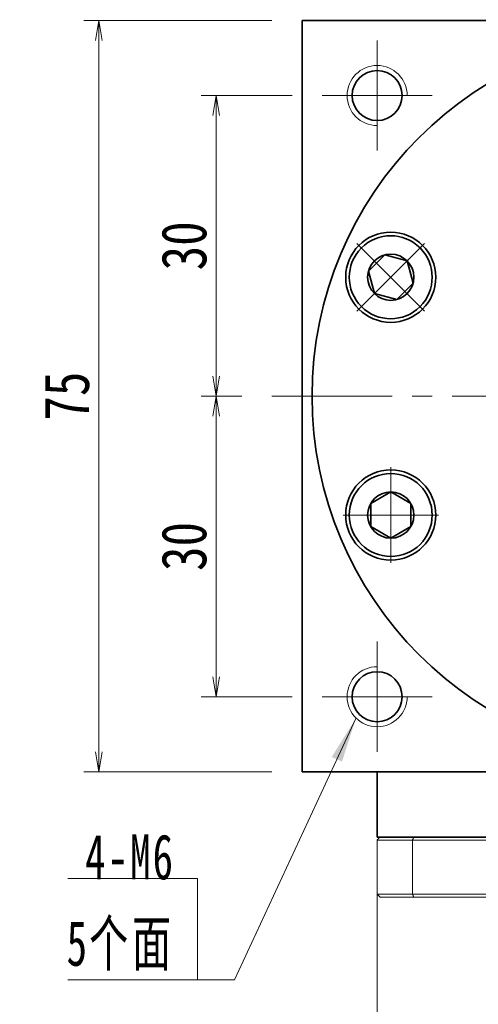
# Model space of a CAD drawing. Header units: millimetres. Extents: x 5 to 545, y 1 to 369.
# Tile 5 of 7: x 267 to 313, y 221 to 319. Entities that reach past the tile are written whole.
import ezdxf

# ---------------------------------------------------------------- set-up
doc = ezdxf.new("R2010")
doc.units = ezdxf.units.MM
doc.set_wipeout_variables(frame=1)
doc.linetypes.add('点画线', pattern=[18, 12, -2, 2, -2])
for name, color, linetype, lineweight in [('EB0_1', 7, 'Continuous', 35), ('中心线层', 1, '点画线', 18), ('尺寸线层', 3, 'Continuous', 18), ('粗实线层', 7, 'Continuous', 35)]:
    doc.layers.add(name, color=color, linetype=linetype, lineweight=lineweight)
doc.styles.add('宋体', font='SimSun.ttf', dxfattribs={"width": 0.8})
doc.styles.add('标准', font='txt', dxfattribs={"width": 0.667})
doc.dimstyles.new('A水平标注$0', dxfattribs={"dimtxt": 3.5, "dimasz": 2, "dimexe": 1.5, "dimexo": 3, "dimgap": 1.1, "dimtad": 1, "dimtoh": 1, "dimdec": 4, "dimdsep": 46, "dimtxsty": '宋体', "dimblk": 'OPEN', "dimcen": 3, "dimclrd": 3, "dimclre": 3, "dimclrt": 6, "dimadec": 0, "dimazin": 0, "dimtm": 1e-09, "dimtfac": 1, "dimtdec": 4, "dimtix": 1, "dimtmove": 0, "dimatfit": 3, "dimldrblk": 'OPEN', "dimfxl": 0, "dimlwd": 13, "dimlwe": 13, "dimarcsym": 0})

# ---------------------------------------------------------------- blocks, each defined once
blk = doc.blocks.new('_Open')
at = {"color": 0, "linetype": 'ByBlock', "lineweight": -2}
for p, q in [((-1, 0.167), (0, 0)), ((-1, -0.167), (0, 0)), ((0, 0), (-1, 0))]:
    blk.add_line(p, q, dxfattribs=at)
blk = doc.blocks.new('*D25')
at = {"layer": 'Defpoints', "color": 0, "transparency": 16777216}
for p in [(302.831, 325.985), (332.831, 322.392), (302.831, 317.392)]:
    blk.add_point(p, dxfattribs=at)
at = {"layer": '尺寸线层', "color": 3, "lineweight": 13, "transparency": 16777216}
for p, q in [((302.831, 320.392), (302.831, 327.485)), ((332.831, 325.392), (332.831, 327.485)), ((330.831, 325.985), (304.831, 325.985))]:
    blk.add_line(p, q, dxfattribs=at)
at = {"layer": '尺寸线层', "color": 3, "lineweight": 13, "transparency": 16777216, "xscale": 2, "yscale": 2, "zscale": 2, "rotation": 180}
blk.add_blockref('_Open', (302.831, 325.985), dxfattribs=at)
at = {"layer": '尺寸线层', "color": 3, "lineweight": 13, "transparency": 16777216, "xscale": 2, "yscale": 2, "zscale": 2}
blk.add_blockref('_Open', (332.831, 325.985), dxfattribs=at)
at = {"layer": '尺寸线层', "color": 6, "transparency": 16777216, "insert": (317.831, 329.185), "char_height": 4.5, "attachment_point": 5, "style": '宋体', "bg_fill": 3, "box_fill_scale": 1.1, "bg_fill_color": 257, "bg_fill_transparency": 0}
blk.add_mtext('30', dxfattribs=at)
blk = doc.blocks.new('*D27')
at = {"layer": 'Defpoints', "color": 0, "transparency": 16777216}
for p in [(295.331, 337.595), (295.331, 319.392), (370.331, 319.392)]:
    blk.add_point(p, dxfattribs=at)
at = {"layer": '尺寸线层', "color": 3, "lineweight": 13, "transparency": 16777216}
for p, q in [((295.331, 322.392), (295.331, 339.095)), ((370.331, 322.392), (370.331, 339.095)), ((368.331, 337.595), (297.331, 337.595))]:
    blk.add_line(p, q, dxfattribs=at)
at = {"layer": '尺寸线层', "color": 3, "lineweight": 13, "transparency": 16777216, "xscale": 2, "yscale": 2, "zscale": 2, "rotation": 180}
blk.add_blockref('_Open', (295.331, 337.595), dxfattribs=at)
at = {"layer": '尺寸线层', "color": 3, "lineweight": 13, "transparency": 16777216, "xscale": 2, "yscale": 2, "zscale": 2}
blk.add_blockref('_Open', (370.331, 337.595), dxfattribs=at)
at = {"layer": '尺寸线层', "color": 6, "transparency": 16777216, "insert": (332.831, 340.769), "char_height": 4.5, "attachment_point": 5, "style": '宋体', "bg_fill": 3, "box_fill_scale": 1.1, "bg_fill_color": 257, "bg_fill_transparency": 0}
blk.add_mtext('75', dxfattribs=at)
blk = doc.blocks.new('*D28')
at = {"layer": 'Defpoints', "color": 0, "transparency": 16777216}
for p in [(295.331, 319.392), (275.024, 244.392), (295.331, 244.392)]:
    blk.add_point(p, dxfattribs=at)
at = {"layer": '尺寸线层', "color": 3, "lineweight": 13, "transparency": 16777216}
for p, q in [((292.331, 319.392), (273.524, 319.392)), ((275.024, 317.392), (275.024, 246.392)), ((292.331, 244.392), (273.524, 244.392))]:
    blk.add_line(p, q, dxfattribs=at)
at = {"layer": '尺寸线层', "color": 3, "lineweight": 13, "transparency": 16777216, "xscale": 2, "yscale": 2, "zscale": 2}
for p, rotation in [((275.024, 319.392), 90), ((275.024, 244.392), 270)]:
    blk.add_blockref('_Open', p, dxfattribs=dict(at, rotation=rotation))
at = {"layer": '尺寸线层', "color": 6, "transparency": 16777216, "insert": (271.85, 281.892), "char_height": 4.5, "attachment_point": 5, "rotation": 90, "style": '宋体', "bg_fill": 3, "box_fill_scale": 1.1, "bg_fill_color": 257, "bg_fill_transparency": 0}
blk.add_mtext('75', dxfattribs=at)
blk = doc.blocks.new('*D29')
at = {"layer": 'Defpoints', "color": 0, "transparency": 16777216}
for p in [(297.331, 311.892), (286.758, 281.892), (292.331, 281.892)]:
    blk.add_point(p, dxfattribs=at)
at = {"layer": '尺寸线层', "color": 3, "lineweight": 13, "transparency": 16777216}
for p, q in [((294.331, 311.892), (285.258, 311.892)), ((286.758, 309.892), (286.758, 283.892)), ((289.331, 281.892), (285.258, 281.892))]:
    blk.add_line(p, q, dxfattribs=at)
at = {"layer": '尺寸线层', "color": 3, "lineweight": 13, "transparency": 16777216, "xscale": 2, "yscale": 2, "zscale": 2}
for p, rotation in [((286.758, 311.892), 90), ((286.758, 281.892), 270)]:
    blk.add_blockref('_Open', p, dxfattribs=dict(at, rotation=rotation))
at = {"layer": '尺寸线层', "color": 6, "transparency": 16777216, "insert": (283.559, 296.892), "char_height": 4.5, "attachment_point": 5, "rotation": 90, "style": '宋体', "bg_fill": 3, "box_fill_scale": 1.1, "bg_fill_color": 257, "bg_fill_transparency": 0}
blk.add_mtext('30', dxfattribs=at)
blk = doc.blocks.new('*D30')
at = {"layer": 'Defpoints', "color": 0, "transparency": 16777216}
for p in [(292.331, 281.892), (286.758, 251.892), (297.331, 251.892)]:
    blk.add_point(p, dxfattribs=at)
at = {"layer": '尺寸线层', "color": 3, "lineweight": 13, "transparency": 16777216}
for p, q in [((289.331, 281.892), (285.258, 281.892)), ((286.758, 279.892), (286.758, 253.892)), ((294.331, 251.892), (285.258, 251.892))]:
    blk.add_line(p, q, dxfattribs=at)
at = {"layer": '尺寸线层', "color": 3, "lineweight": 13, "transparency": 16777216, "xscale": 2, "yscale": 2, "zscale": 2}
for p, rotation in [((286.758, 281.892), 90), ((286.758, 251.892), 270)]:
    blk.add_blockref('_Open', p, dxfattribs=dict(at, rotation=rotation))
at = {"layer": '尺寸线层', "color": 6, "transparency": 16777216, "insert": (283.559, 266.892), "char_height": 4.5, "attachment_point": 5, "rotation": 90, "style": '宋体', "bg_fill": 3, "box_fill_scale": 1.1, "bg_fill_color": 257, "bg_fill_transparency": 0}
blk.add_mtext('30', dxfattribs=at)
blk = doc.blocks.new('*X6')
at = {"layer": '尺寸线层', "linetype": 'Continuous'}
blk.add_hatch(color=0, dxfattribs=at).paths.add_polyline_path([(15.808, 26.085), (14.42, 21.767), (13.4, 22.242)], flags=0)
at = {"layer": '尺寸线层', "color": 0, "linetype": 'Continuous'}
blk.add_line((15.808, 26.085), (3.674, 0), dxfattribs=at)
at = {"layer": '尺寸线层', "color": 0}
for p, q in [((0, 10.089), (-12.975, 10.089)), ((0, 0), (0, 10.089)), ((0, 0), (-12.975, 0)), ((3.674, 0), (0, 0))]:
    blk.add_line(p, q, dxfattribs=at)
at = {"layer": '尺寸线层', "color": 0, "insert": (-2.25, 0.9), "char_height": 4.5, "width": 19.97539, "attachment_point": 9, "line_spacing_factor": 1.15057, "style": '标准'}
blk.add_mtext('\\T1.1;4-M6\\P5个面', dxfattribs=at)
blk = doc.blocks.new('*X7')
at = {"layer": '中心线层', "linetype": '点画线', "lineweight": 18}
for p, q in [((0, -4.765), (0, 4.765)), ((-4.765, 0), (4.765, 0))]:
    blk.add_line(p, q, dxfattribs=at)
at = {"layer": '粗实线层'}
for p, q in [((-2.309, 0), (-1.155, 2)), ((-1.155, 2), (1.155, 2)), ((2.309, 0), (1.155, 2)), ((2.309, 0), (1.155, 2)), ((-2.309, 0), (-1.155, -2)), ((2.309, 0), (1.155, -2)), ((-1.155, -2), (1.155, -2))]:
    blk.add_line(p, q, dxfattribs=at)
blk.add_circle((0, 0), 2.309, dxfattribs=at)
for start, end in [(0, 180), (180, 360)]:
    blk.add_arc((0, 0), 4.14, start, end, dxfattribs=at)

msp = doc.modelspace()

# ---------------------------------------------------------------- linework, layer by layer
at = {"color": 7, "linetype": 'Continuous', "lineweight": 15}
for p, q in [((306.48682, 237.89229), (303.1307, 237.89229)), ((359.17458, 237.89229), (306.48682, 237.89229)), ((302.8307, 237.59229), (306.37319, 237.59229)), ((302.8307, 237.59229), (302.8307, 232.19229)), ((306.37319, 237.59229), (359.28821, 237.59229)), ((306.37319, 232.19229), (306.37319, 237.59229)), ((306.37319, 232.19229), (302.8307, 232.19229)), ((332.8307, 232.19229), (306.37319, 232.19229)), ((303.1307, 231.89229), (306.48682, 231.89229)), ((306.48682, 231.89229), (328.59868, 231.89229))]:
    msp.add_line(p, q, dxfattribs=at)
for points in [[(302.8307, 237.59229), (303.1307, 237.89229)], [(306.37319, 237.59229), (306.48682, 237.89229)], [(302.8307, 213.34229), (302.8307, 232.19229)], [(302.8307, 232.19229), (303.1307, 231.89229)], [(306.37319, 232.19229), (306.48682, 231.89229)]]:
    msp.add_open_spline(points, degree=1, dxfattribs=at)
at = {"layer": 'EB0_1'}
msp.add_line((362.8307, 237.89229), (302.8307, 237.89229), dxfattribs=at)
at = {"layer": '中心线层'}
for p, q in [((302.8307, 306.39229), (302.8307, 317.39229)), ((297.3307, 311.89229), (308.3307, 311.89229)), ((292.3307, 281.89229), (373.3307, 281.89229)), ((302.8307, 246.39229), (302.8307, 257.39229)), ((308.3307, 251.89229), (297.3307, 251.89229))]:
    msp.add_line(p, q, dxfattribs=at)
at = {"layer": '粗实线层'}
for p, q in [((295.3307, 319.39229), (370.3307, 319.39229)), ((295.3307, 318.49229), (295.3307, 319.39229)), ((295.3307, 319.39229), (295.3307, 244.39229)), ((295.3307, 244.39229), (370.3307, 244.39229)), ((302.8307, 237.89229), (302.8307, 244.39229))]:
    msp.add_line(p, q, dxfattribs=at)
for centre, radius in [((302.8307, 311.89229), 2.5), ((304.19043, 293.75548), 4.5), ((304.19043, 270.0291), 4.5), ((302.8307, 251.89229), 2.5)]:
    msp.add_circle(centre, radius, dxfattribs=at)
at = {"layer": '粗实线层', "lineweight": 18}
for centre, start, end in [((302.8307, 311.89229), 360, 270), ((302.8307, 251.89229), 90, 360)]:
    msp.add_arc(centre, 3, start, end, dxfattribs=at)

# ---------------------------------------------------------------- next in the draw order: dimensions: what is measured, and where the dimension line sits
at = {"layer": '尺寸线层'}
dim = msp.add_linear_dim(base=(302.8307, 325.98491), p1=(332.8307, 322.39229), p2=(302.8307, 317.39229), dimstyle='A水平标注$0', override={"dimtxt": 4.5, "dimgap": 1, "dimblk": 'Open', "dimtfill": 1, "dimtfillclr": 256}, dxfattribs=at)
dim.commit()
dim.dimension.update_dxf_attribs({"geometry": '*D25', "text_midpoint": (317.8307, 329.18463)})

# ---------------------------------------------------------------- next in the draw order: wipeouts: each hides what was drawn before it
for points in [[(307.11786, 296.6829), (307.10065, 296.7), (307.08334, 296.71701), (307.06594, 296.73391), (307.04843, 296.75071), (307.03083, 296.76741), (307.01313, 296.78401), (306.99533, 296.8005), (306.97744, 296.81688), (306.95945, 296.83316), (306.94136, 296.84934), (306.92318, 296.86541), (306.90491, 296.88137), (306.88654, 296.89723), (306.86808, 296.91297), (306.84953, 296.92861), (306.83089, 296.94414), (306.81216, 296.95956), (306.79334, 296.97487), (306.77442, 296.99007), (306.75542, 297.00516), (306.73633, 297.02014), (306.71716, 297.035), (306.69789, 297.04975), (306.67854, 297.06439), (306.65911, 297.07892), (306.63959, 297.09333), (306.61998, 297.10762), (306.6003, 297.1218), (306.58053, 297.13587), (306.56067, 297.14982), (306.56067, 297.14982), (306.40033, 297.25632), (306.23522, 297.35526), (306.06568, 297.44642), (305.89209, 297.52959), (305.71482, 297.60461), (305.53426, 297.67131), (305.35079, 297.72954), (305.16481, 297.77918), (304.97672, 297.82012), (304.78694, 297.85228), (304.59586, 297.87558), (304.40391, 297.88997), (304.2115, 297.89542), (304.01904, 297.89193), (303.82696, 297.87949), (303.63565, 297.85814), (303.44555, 297.82791), (303.25706, 297.78889), (303.07059, 297.74114), (302.88653, 297.68478), (302.7053, 297.61993), (302.52727, 297.54672), (302.35285, 297.46531), (302.18239, 297.37588), (302.01628, 297.27863), (301.85486, 297.17376), (301.69849, 297.06151), (301.54752, 296.9421), (301.40225, 296.81581), (301.26301, 296.6829), (301.26301, 296.6829), (301.1301, 296.54366), (301.00381, 296.39839), (300.8844, 296.24742), (300.77215, 296.09105), (300.66728, 295.92963), (300.57003, 295.76352), (300.4806, 295.59306), (300.39919, 295.41864), (300.32598, 295.24061), (300.26113, 295.05938), (300.20477, 294.87532), (300.15702, 294.68885), (300.118, 294.50036), (300.08777, 294.31026), (300.06642, 294.11895), (300.05398, 293.92687), (300.05049, 293.73441), (300.05594, 293.542), (300.07033, 293.35005), (300.09363, 293.15897), (300.12579, 292.96919), (300.16673, 292.7811), (300.21637, 292.59512), (300.2746, 292.41165), (300.3413, 292.23109), (300.41632, 292.05382), (300.49949, 291.88023), (300.59065, 291.71069), (300.68959, 291.54558), (300.79609, 291.38524), (300.79609, 291.38524), (300.81004, 291.36538), (300.82411, 291.34561), (300.83829, 291.32593), (300.85258, 291.30632), (300.86699, 291.2868), (300.88152, 291.26737), (300.89616, 291.24802), (300.91091, 291.22875), (300.92577, 291.20958), (300.94075, 291.19049), (300.95584, 291.17149), (300.97104, 291.15257), (300.98635, 291.13375), (301.00177, 291.11502), (301.0173, 291.09638), (301.03294, 291.07783), (301.04868, 291.05937), (301.06454, 291.041), (301.0805, 291.02273), (301.09657, 291.00455), (301.11275, 290.98646), (301.12903, 290.96847), (301.14541, 290.95058), (301.1619, 290.93278), (301.1785, 290.91508), (301.1952, 290.89748), (301.212, 290.87997), (301.2289, 290.86257), (301.24591, 290.84526), (301.26301, 290.82805), (301.26301, 290.82805), (301.42023, 290.67886), (301.58505, 290.53809), (301.757, 290.40615), (301.93563, 290.28338), (302.12043, 290.17013), (302.31091, 290.06671), (302.50654, 289.9734), (302.70679, 289.89045), (302.9111, 289.8181), (303.11892, 289.75654), (303.32968, 289.70594), (303.5428, 289.66645), (303.75769, 289.63816), (303.97376, 289.62115), (304.19043, 289.61548), (304.40711, 289.62115), (304.62318, 289.63816), (304.83807, 289.66645), (305.05119, 289.70594), (305.26195, 289.75654), (305.46976, 289.8181), (305.67408, 289.89045), (305.87432, 289.9734), (306.06995, 290.06671), (306.26043, 290.17013), (306.44524, 290.28338), (306.62387, 290.40615), (306.79582, 290.53809), (306.96064, 290.67886), (307.11786, 290.82805), (307.11786, 290.82805), (307.26705, 290.98528), (307.40782, 291.15009), (307.53976, 291.32205), (307.66253, 291.50067), (307.77578, 291.68548), (307.8792, 291.87596), (307.97251, 292.07159), (308.05546, 292.27183), (308.12781, 292.47615), (308.18937, 292.68397), (308.23997, 292.89472), (308.27946, 293.10784), (308.30775, 293.32273), (308.32476, 293.53881), (308.33043, 293.75548), (308.32476, 293.97215), (308.30775, 294.18822), (308.27946, 294.40311), (308.23997, 294.61623), (308.18937, 294.82699), (308.12781, 295.03481), (308.05546, 295.23912), (307.97251, 295.43937), (307.8792, 295.635), (307.77578, 295.82548), (307.66253, 296.01028), (307.53976, 296.18891), (307.40782, 296.36086), (307.26705, 296.52568)], [(304.19043, 274.1691), (304.16617, 274.16903), (304.14191, 274.16882), (304.11765, 274.16846), (304.09339, 274.16797), (304.06914, 274.16733), (304.04489, 274.16654), (304.02064, 274.16562), (303.9964, 274.16455), (303.97217, 274.16335), (303.94794, 274.162), (303.92372, 274.1605), (303.89952, 274.15887), (303.87532, 274.15709), (303.85113, 274.15518), (303.82696, 274.15312), (303.80279, 274.15092), (303.77864, 274.14857), (303.75451, 274.14609), (303.73039, 274.14346), (303.70628, 274.1407), (303.68219, 274.13779), (303.65812, 274.13474), (303.63407, 274.13155), (303.61004, 274.12822), (303.58602, 274.12475), (303.56203, 274.12113), (303.53806, 274.11738), (303.51411, 274.11349), (303.49019, 274.10945), (303.46628, 274.10528), (303.46628, 274.10528), (303.2776, 274.06721), (303.09088, 274.02042), (302.90654, 273.96499), (302.72498, 273.90106), (302.54659, 273.82876), (302.37175, 273.74824), (302.20084, 273.65968), (302.03423, 273.56328), (301.87228, 273.45923), (301.71535, 273.34777), (301.56376, 273.22914), (301.41786, 273.10358), (301.27795, 272.97138), (301.14433, 272.83282), (301.0173, 272.6882), (300.89713, 272.53783), (300.78407, 272.38204), (300.67839, 272.22116), (300.58029, 272.05554), (300.49, 271.88554), (300.40771, 271.71153), (300.33359, 271.53388), (300.26781, 271.35298), (300.21052, 271.16922), (300.16182, 270.98299), (300.12184, 270.7947), (300.09065, 270.60475), (300.06832, 270.41356), (300.05491, 270.22154), (300.05043, 270.0291), (300.05043, 270.0291), (300.05491, 269.83667), (300.06832, 269.64464), (300.09065, 269.45345), (300.12184, 269.26351), (300.16182, 269.07522), (300.21052, 268.88899), (300.26781, 268.70522), (300.33359, 268.52432), (300.40771, 268.34667), (300.49, 268.17266), (300.58029, 268.00266), (300.67839, 267.83705), (300.78407, 267.67617), (300.89713, 267.52037), (301.0173, 267.37), (301.14433, 267.22538), (301.27795, 267.08682), (301.41786, 266.95462), (301.56376, 266.82907), (301.71535, 266.71044), (301.87228, 266.59897), (302.03423, 266.49493), (302.20084, 266.39852), (302.37175, 266.30997), (302.54659, 266.22945), (302.72498, 266.15715), (302.90654, 266.09321), (303.09088, 266.03779), (303.2776, 265.99099), (303.46628, 265.95293), (303.46628, 265.95293), (303.49019, 265.94875), (303.51411, 265.94472), (303.53806, 265.94083), (303.56203, 265.93707), (303.58602, 265.93346), (303.61004, 265.92999), (303.63407, 265.92666), (303.65812, 265.92347), (303.68219, 265.92042), (303.70628, 265.91751), (303.73039, 265.91474), (303.75451, 265.91212), (303.77864, 265.90963), (303.80279, 265.90729), (303.82696, 265.90509), (303.85113, 265.90303), (303.87532, 265.90111), (303.89952, 265.89934), (303.92372, 265.8977), (303.94794, 265.89621), (303.97217, 265.89486), (303.9964, 265.89365), (304.02064, 265.89259), (304.04489, 265.89166), (304.06914, 265.89088), (304.09339, 265.89024), (304.11765, 265.88974), (304.14191, 265.88939), (304.16617, 265.88917), (304.19043, 265.8891), (304.19043, 265.8891), (304.40711, 265.89478), (304.62318, 265.91178), (304.83807, 265.94007), (305.05119, 265.97957), (305.26195, 266.03017), (305.46976, 266.09173), (305.67408, 266.16408), (305.87432, 266.24703), (306.06995, 266.34034), (306.26043, 266.44376), (306.44524, 266.55701), (306.62387, 266.67977), (306.79582, 266.81172), (306.96064, 266.95248), (307.11786, 267.10168), (307.26705, 267.2589), (307.40782, 267.42372), (307.53976, 267.59567), (307.66253, 267.7743), (307.77578, 267.9591), (307.8792, 268.14958), (307.97251, 268.34521), (308.05546, 268.54546), (308.12781, 268.74977), (308.18937, 268.95759), (308.23997, 269.16835), (308.27946, 269.38146), (308.30775, 269.59636), (308.32476, 269.81243), (308.33043, 270.0291), (308.33043, 270.0291), (308.32476, 270.24577), (308.30775, 270.46185), (308.27946, 270.67674), (308.23997, 270.88986), (308.18937, 271.10061), (308.12781, 271.30843), (308.05546, 271.51275), (307.97251, 271.71299), (307.8792, 271.90862), (307.77578, 272.0991), (307.66253, 272.28391), (307.53976, 272.46253), (307.40782, 272.63449), (307.26705, 272.7993), (307.11786, 272.95653), (306.96064, 273.10572), (306.79582, 273.24649), (306.62387, 273.37843), (306.44524, 273.5012), (306.26043, 273.61445), (306.06995, 273.71787), (305.87432, 273.81118), (305.67408, 273.89413), (305.46976, 273.96648), (305.26195, 274.02804), (305.05119, 274.07863), (304.83807, 274.11813), (304.62318, 274.14642), (304.40711, 274.16343)]]:
    msp.add_wipeout(points).dxf.layer = '粗实线层'

# ---------------------------------------------------------------- next in the draw order: block references
at = {"layer": '粗实线层', "rotation": 90}
msp.add_blockref('*X7', (304.19043, 270.0291), dxfattribs=at)

# ---------------------------------------------------------------- next in the draw order: dimensions: what is measured, and where the dimension line sits
at = {"layer": '尺寸线层'}
dim = msp.add_linear_dim(base=(295.3307, 337.59483), p1=(370.3307, 319.39229), p2=(295.3307, 319.39229), dimstyle='A水平标注$0', override={"dimtxt": 4.5, "dimgap": 1, "dimblk": 'Open', "dimtfill": 1, "dimtfillclr": 256}, dxfattribs=at)
dim.commit()
dim.dimension.update_dxf_attribs({"geometry": '*D27', "text_midpoint": (332.8307, 340.76941)})

# ---------------------------------------------------------------- next in the draw order: dimensions: what is measured, and where the dimension line sits
dim = msp.add_linear_dim(base=(275.02422, 244.39229), p1=(295.3307, 319.39229), p2=(295.3307, 244.39229), angle=270, dimstyle='A水平标注$0', override={"dimtxt": 4.5, "dimgap": 1, "dimblk": 'Open', "dimtfill": 1, "dimtfillclr": 256}, dxfattribs=at)
dim.commit()
dim.dimension.update_dxf_attribs({"geometry": '*D28', "text_midpoint": (271.84964, 281.89229)})

# ---------------------------------------------------------------- next in the draw order: block references
msp.add_blockref('*X6', (284.90152, 223.64602), dxfattribs=at)

# ---------------------------------------------------------------- next in the draw order: dimensions: what is measured, and where the dimension line sits
dim = msp.add_linear_dim(base=(286.75832, 281.89229), p1=(297.3307, 311.89229), p2=(292.3307, 281.89229), angle=270, dimstyle='A水平标注$0', override={"dimtxt": 4.5, "dimgap": 1, "dimblk": 'Open', "dimtfill": 1, "dimtfillclr": 256}, dxfattribs=at)
dim.commit()
dim.dimension.update_dxf_attribs({"geometry": '*D29', "text_midpoint": (283.5586, 296.89229)})

# ---------------------------------------------------------------- next in the draw order: block references
at = {"layer": '粗实线层', "rotation": 45.00000000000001}
msp.add_blockref('*X7', (304.19043, 293.75548), dxfattribs=at)

# ---------------------------------------------------------------- next in the draw order: dimensions: what is measured, and where the dimension line sits
at = {"layer": '尺寸线层'}
dim = msp.add_linear_dim(base=(286.75832, 251.89229), p1=(292.3307, 281.89229), p2=(297.3307, 251.89229), angle=270, dimstyle='A水平标注$0', override={"dimtxt": 4.5, "dimgap": 1, "dimblk": 'Open', "dimtfill": 1, "dimtfillclr": 256}, dxfattribs=at)
dim.commit()
dim.dimension.update_dxf_attribs({"geometry": '*D30', "text_midpoint": (283.5586, 266.89229)})

# ---------------------------------------------------------------- next in the draw order: linework, layer by layer
at = {"layer": '粗实线层'}
msp.add_circle((332.8307, 281.89229), 36.5, dxfattribs=at)

doc.saveas('drawing.dxf')
